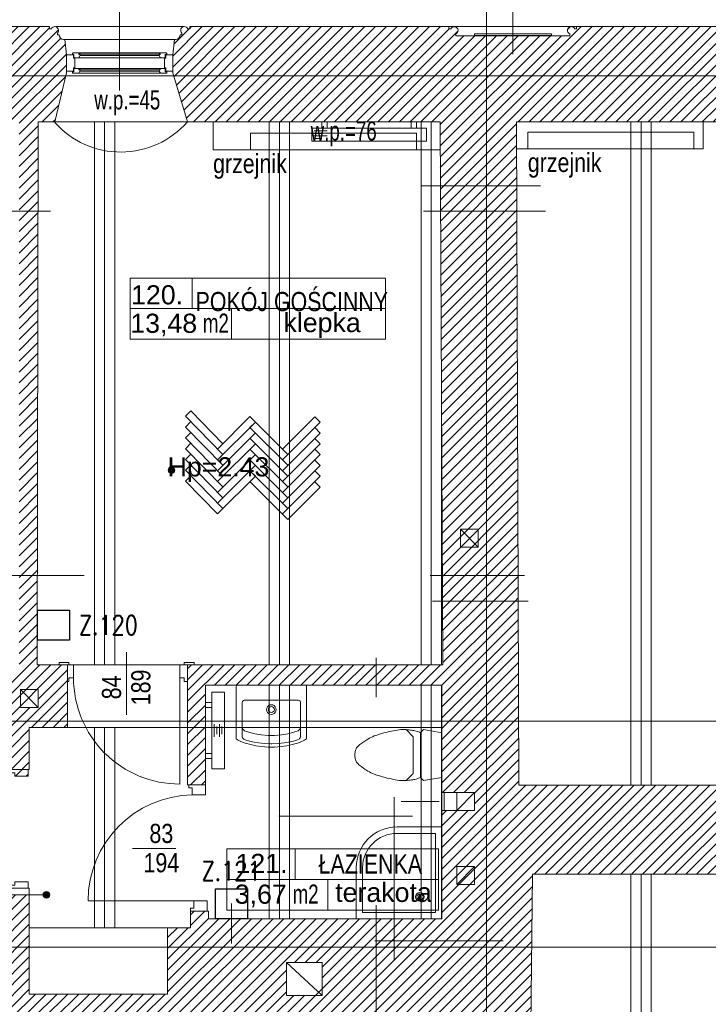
# Model space of a CAD drawing. Header units: millimetres. Extents: x -573548 to 674770, y -184010 to -47794.
# Tile 27 of 181: x 91424 to 96822, y -150704 to -142981. Entities that reach past the tile are written whole.
import ezdxf
from ezdxf.enums import TextEntityAlignment as Align

# ---------------------------------------------------------------- set-up
doc = ezdxf.new("R2010")
doc.units = ezdxf.units.MM
for name, color, linetype, lineweight in [('A.05 RZUT 1 PIĘTRA_is$0$0_Nr_pióra__12', 8, 'Continuous', 9), ('A.05 RZUT 1 PIĘTRA_is$0$A-DRZWI_Nr_pióra__9', 8, 'Continuous', 9), ('A.05 RZUT 1 PIĘTRA_is$0$A-OKNA-OPIS_Nr_pióra__8', 8, 'Continuous', 9), ('A.05 RZUT 1 PIĘTRA_is$0$A-OPISY-2_Nr_pióra__2', 8, 'Continuous', 9), ('A.05 RZUT 1 PIĘTRA_is$0$A-OPISY-3_Nr_pióra__6', 8, 'Continuous', 9), ('A.05 RZUT 1 PIĘTRA_is$0$A-WIDOK_Nr_pióra__21', 8, 'Continuous', 9), ('A.05 RZUT 1 PIĘTRA_is$0$A-WIDOK_Nr_pióra__8', 8, 'Continuous', 9), ('A.05 RZUT 1 PIĘTRA_is$0$A-WYSOKOSCI_Nr_pióra__7', 8, 'Continuous', 9), ('A.05 RZUT 1 PIĘTRA_is$0$belki nad_Nr_pióra__1', 8, 'Continuous', 9), ('A.05 RZUT 1 PIĘTRA_is$0$CO TO JEST_Nr_pióra__1', 8, 'Continuous', 9), ('A.05 RZUT 1 PIĘTRA_is$0$detalokna_Nr_pióra__1', 8, 'Continuous', 9), ('A.05 RZUT 1 PIĘTRA_is$0$detalokna_Nr_pióra__41', 8, 'Continuous', 9), ('A.05 RZUT 1 PIĘTRA_is$0$DIM MALY_Nr_pióra__8', 8, 'Continuous', 9), ('A.05 RZUT 1 PIĘTRA_is$0$Drawing & Figure_Nr_pióra__18', 8, 'Continuous', 9), ('A.05 RZUT 1 PIĘTRA_is$0$DRZWI_Nr_pióra__251', 8, 'Continuous', 9), ('A.05 RZUT 1 PIĘTRA_is$0$DRZWI_Nr_pióra__41', 8, 'Continuous', 9), ('A.05 RZUT 1 PIĘTRA_is$0$linia nadproza_Nr_pióra__1', 8, 'Continuous', 9), ('A.05 RZUT 1 PIĘTRA_is$0$meble_Nr_pióra__9', 8, 'Continuous', 9), ('A.05 RZUT 1 PIĘTRA_is$0$Nowe_Annotation - Text_Nr_pióra__59', 8, 'Continuous', 9), ('A.05 RZUT 1 PIĘTRA_is$0$Nowe_GRZEJNIK_Nr_pióra__59', 8, 'Continuous', 9), ('A.05 RZUT 1 PIĘTRA_is$0$OKNO_DETAL_Nr_pióra__1', 8, 'Continuous', 9), ('A.05 RZUT 1 PIĘTRA_is$0$OKNO_DETAL_Nr_pióra__41', 8, 'Continuous', 9), ('A.05 RZUT 1 PIĘTRA_is$0$OKNO_DETAL_Nr_pióra__8', 8, 'Continuous', 9), ('A.05 RZUT 1 PIĘTRA_is$0$opisy inne_Nr_pióra__1', 8, 'Continuous', 9), ('A.05 RZUT 1 PIĘTRA_is$0$OSIE_Nr_pióra__1', 8, 'Continuous', 9), ('A.05 RZUT 1 PIĘTRA_is$0$PARAPET_Nr_pióra__7', 8, 'Continuous', 9), ('A.05 RZUT 1 PIĘTRA_is$0$POSADZKI_Nr_pióra__18', 8, 'Continuous', 9), ('A.05 RZUT 1 PIĘTRA_is$0$SCIANY_KONSTR_Nr_pióra__21', 8, 'Continuous', 9), ('A.05 RZUT 1 PIĘTRA_is$0$SCIANY_KONSTR_Nr_pióra__4', 8, 'Continuous', 9), ('A.05 RZUT 1 PIĘTRA_is$0$strop_Nr_pióra__8', 8, 'Continuous', 9), ('A.05 RZUT 1 PIĘTRA_is$0$Structural - Bearing_Nr_pióra__21', 8, 'Continuous', 9), ('A.05 RZUT 1 PIĘTRA_is$0$Structural - Grid', 8, 'Continuous', 9), ('A.05 RZUT 1 PIĘTRA_is$0$Structural - Grid_Nr_pióra__17', 8, 'Continuous', 9), ('A.05 RZUT 1 PIĘTRA_is$0$WIDOK_Nr_pióra__8', 8, 'Continuous', 9), ('A.05 RZUT 1 PIĘTRA_is$0$WYCIĄG_Nr_pióra__1', 8, 'Continuous', 9), ('A.05 RZUT 1 PIĘTRA_is$0$ściany_Nr_pióra__3', 8, 'Continuous', 9), ('BMS_URZĄDZENIA', 30, 'Continuous', 30), ('SAN_Grzejniki CO na rzucie', 7, 'Continuous', 13)]:
    doc.layers.add(name, color=color, linetype=linetype, lineweight=lineweight)
doc.styles.add('A.05 RZUT 1 PIĘTRA_is$0$STYL_AUTOMATYCZNY_1', font='arial.ttf')
doc.styles.add('A.05 RZUT 1 PIĘTRA_is$0$STYL_AUTOMATYCZNY_4', font='arial.ttf', dxfattribs={"width": 0.8})
doc.styles.add('A.05 RZUT 1 PIĘTRA_is$0$STYL_AUTOMATYCZNY_5', font='arial.ttf', dxfattribs={"width": 0.7})
doc.styles.add('A.05 RZUT 1 PIĘTRA_is$0$STYL_AUTOMATYCZNY_7', font='arial.ttf', dxfattribs={"width": 0.8})
doc.styles.add('SIMPLEX-10', font='simplex.shx', dxfattribs={"width": 0.8, "height": 10})
pattern_1 = [(45, (0, 0), (-42.426407, 42.426407), [])]

# ---------------------------------------------------------------- blocks, each defined once
blk = doc.blocks.new('A.05 RZUT 1 PIĘTRA_is$0$Standardowy znacznik osi')
at = {"layer": 'A.05 RZUT 1 PIĘTRA_is$0$Structural - Grid_Nr_pióra__17'}
blk.add_line((1000, 0), (17855.4, 0), dxfattribs=at)
at = {"layer": 'A.05 RZUT 1 PIĘTRA_is$0$Structural - Grid_Nr_pióra__17', "style": 'A.05 RZUT 1 PIĘTRA_is$0$STYL_AUTOMATYCZNY_1'}
for tag, p in [('AC_MarkerText_1_0', (5, -80)), ('AC_MarkerText_1_1', (19360.4, -80))]:
    blk.add_attdef(tag, text='', height=350, rotation=270, dxfattribs=at).set_placement(p, align=Align.TOP_CENTER)
blk = doc.blocks.new('A.05 RZUT 1 PIĘTRA_is$0$Standardowy znacznik osi_3')
at = {"layer": 'A.05 RZUT 1 PIĘTRA_is$0$Structural - Grid_Nr_pióra__17'}
blk.add_line((2962.2, 0), (40906.6, 0), dxfattribs=at)
at = {"layer": 'A.05 RZUT 1 PIĘTRA_is$0$Structural - Grid_Nr_pióra__17', "style": 'A.05 RZUT 1 PIĘTRA_is$0$STYL_AUTOMATYCZNY_1'}
for tag, p in [('AC_MarkerText_1_0', (-250, -335)), ('AC_MarkerText_1_1', (44118.7, -335))]:
    blk.add_attdef(tag, text='', height=350, rotation=180, dxfattribs=at).set_placement(p, align=Align.TOP_CENTER)
blk = doc.blocks.new('A.05 RZUT 1 PIĘTRA_is$0$Standardowy znacznik osi_4')
at = {"layer": 'A.05 RZUT 1 PIĘTRA_is$0$Structural - Grid_Nr_pióra__17'}
blk.add_line((1000, 0), (42868.7, 0), dxfattribs=at)
at = {"layer": 'A.05 RZUT 1 PIĘTRA_is$0$Structural - Grid_Nr_pióra__17', "style": 'A.05 RZUT 1 PIĘTRA_is$0$STYL_AUTOMATYCZNY_1'}
for tag, p in [('AC_MarkerText_1_0', (-250, -335)), ('AC_MarkerText_1_1', (44118.7, -335))]:
    blk.add_attdef(tag, text='', height=350, rotation=180, dxfattribs=at).set_placement(p, align=Align.TOP_CENTER)
blk = doc.blocks.new('A.05 RZUT 1 PIĘTRA_is')
at = {"layer": 'A.05 RZUT 1 PIĘTRA_is$0$A-OPISY-3_Nr_pióra__6'}
blk.add_hatch(color=256, dxfattribs=at).paths.add_polyline_path([(91944.7, -99845, 1), (91891.3, -99845, 1)])
at = {"layer": 'A.05 RZUT 1 PIĘTRA_is$0$A-WYSOKOSCI_Nr_pióra__7'}
blk.add_hatch(color=256, dxfattribs=at).paths.add_polyline_path([(92925.1, -96512.7, 1), (92871.7, -96512.7, 1)])
at = {"layer": 'A.05 RZUT 1 PIĘTRA_is$0$Drawing & Figure_Nr_pióra__18'}
h = blk.add_hatch(dxfattribs=at)
h.set_pattern_fill('Common_Brick_0001', color=256, style=0, pattern_type=2)
h.set_pattern_definition(pattern_1)
h.paths.add_polyline_path([(87547.3, -93779), (87547.3, -93919), (87823.3, -93919), (88273.3, -93862.9), (88273.3, -93782.9), (91703.3, -93782.9), (91703.3, -94482.9), (91703.3, -97341), (91703.3, -98112.9), (91554.1, -98112.9), (91554.1, -98242.8), (91554.1, -98502.9), (91644.1, -98502.9), (91644.1, -98860.5), (91644.1, -98887.1), (91671.2, -98887.1), (91671.2, -98912.9), (91774.1, -98912.9), (91774.2, -98862.9), (91784.1, -98862.9), (91784.1, -98532.9), (92084.1, -98532.9), (92084.1, -98041), (92084.1, -98041), (92016.7, -98041), (91846.8, -98041), (91847.8, -97341), (91852.2, -94482.9), (91853.3, -93781.9), (91983.5, -93781.9), (92075.1, -93397.8), (92075.1, -93255.2), (92061.8, -93135.2), (92052.3, -93135.2, -0.383982), (92016.8, -93099.9), (92004.4, -93099.9), (92004.4, -93084.9, 1.205804), (91956.6, -93052.7), (91941.8, -93052.7), (91941.8, -93035.2), (91859.2, -93035.2), (90033.3, -93035.2), (89950.7, -93035.2), (89950.7, -93052.7), (89935.9, -93052.7, 0.263086), (89912.9, -93035.2), (89905, -93035.2, 0.761796), (89897.5, -93091.3), (89897.5, -93106.1), (89450.7, -93106.1), (89003.9, -93106.1), (89003.9, -93091.3, 0.761796), (88996.4, -93035.2), (88988.4, -93035.2, 0.263086), (88965.5, -93052.7), (88950.7, -93052.7), (88950.7, -93035.2), (87547.3, -93035.2), (87547.3, -93661)])
h.paths.add_polyline_path([(91854.1, -98374.7), (91714.1, -98374.7), (91714.1, -98365.3), (91847.9, -98234.7), (91854.1, -98234.7)], flags=0)
h = blk.add_hatch(dxfattribs=at)
h.set_pattern_fill('Common_Brick_0001', color=256, style=0, pattern_type=2)
h.set_pattern_definition(pattern_1)
h.paths.add_polyline_path([(92921.6, -93135.2), (92908.2, -93255.2), (92908.2, -93385.2), (92908.2, -93397.8), (93023.3, -93781.9), (95003.3, -93781.9), (95006, -94282.9), (95007.1, -94482.9), (95022.7, -97341), (95023.8, -97541), (95616.6, -97541), (95615.9, -97341), (95604.9, -94482.9), (95604.1, -94282.9), (95602.2, -93782.9), (98123.3, -93782.9), (98249.4, -93395.1), (98239.4, -93394.6), (98239.4, -93255.2), (98226, -93135.2), (98216.5, -93135.2, -0.383982), (98181, -93099.9), (98168.7, -93099.9), (98168.7, -93084.9, 1.205804), (98120.8, -93052.7), (98106, -93052.7), (98106, -93035.2), (98023.4, -93035.2), (98003.4, -93035.2), (96156.2, -93035.2), (96073.5, -93035.2), (96073.5, -93052.7), (96058.8, -93052.7, 0.263086), (96035.8, -93035.2), (96027.8, -93035.2, 0.761796), (96020.3, -93091.3), (96020.3, -93106.1), (95573.5, -93106.1), (95126.7, -93106.1), (95126.7, -93091.3, 0.761796), (95119.2, -93035.2), (95111.3, -93035.2, 0.263086), (95088.3, -93052.7), (95073.5, -93052.7), (95073.5, -93035.2), (94991.1, -93035.2), (93124.2, -93035.2), (93041.6, -93035.2), (93041.6, -93052.7), (93026.8, -93052.7, 1.205804), (92978.9, -93084.9), (92978.9, -93099.9), (92966.6, -93099.9, -0.383982), (92931.1, -93135.2)])
h = blk.add_hatch(dxfattribs=at)
h.set_pattern_fill('Common_Brick_0001', color=256, style=0, pattern_type=2)
h.set_pattern_definition(pattern_1)
h.paths.add_polyline_path([(89654.6, -100102.9), (89694.3, -101162.9), (90244.3, -101151.9), (90244.3, -101152.9), (90264.3, -101152.9), (90264.3, -100832.9), (90764.3, -100826.6), (90823.3, -100825.8), (90823.3, -100825.3), (90903.3, -100824.3), (90903.3, -100824.8), (90983.3, -100823.8), (93664.1, -100790.2), (93744.1, -100789.2), (93824.1, -100788.2), (94503.3, -100779.6), (94854.3, -100775.2), (94934.3, -100774.2), (95014.3, -100773.2), (95044.3, -100772.9), (95044.3, -101287.2), (95044.3, -104162.2), (95044.3, -104362.2), (95044.3, -104732.9), (93158.2, -104732.9), (93068.8, -105120.5), (93068.8, -105263.1), (93082.2, -105383.1), (93091.7, -105383.1, -0.383982), (93127.2, -105418.4), (93139.5, -105418.4), (93139.5, -105433.4, 1.205804), (93187.4, -105465.6), (93202.1, -105465.6), (93202.1, -105483.1), (93284.8, -105483.1), (95122.5, -105483.1), (95163.8, -105483.1), (95163.8, -105465.6), (95178.6, -105465.6, 0.263086), (95201.5, -105483.1), (95209.5, -105483.1, 0.761796), (95217, -105427), (95217, -105412.2), (95663.8, -105412.2), (96110.6, -105412.2), (96110.6, -105427, 0.761796), (96118.1, -105483.1), (96126, -105483.1, 0.263086), (96149, -105465.6), (96163.8, -105465.6), (96163.8, -105483.1), (96246.4, -105483.1), (98021.7, -105483.1), (98037.6, -105483.1), (98037.6, -105465.6), (98052.4, -105465.6, 1.205804), (98100.2, -105433.4), (98100.2, -105418.4), (98112.6, -105418.4, -0.383982), (98148.1, -105383.1), (98157.6, -105383.1), (98170.9, -105263.1), (98170.9, -105130.5), (98077.5, -104882.9), (97788, -104882.9), (95677.5, -104882.9), (95679.6, -104662.9), (95682.5, -104362.2), (95684.4, -104162.2), (95712.1, -101287.2), (95727.5, -99682.9), (98025, -99682.9), (98094.2, -99114.5), (98094.2, -98984.5), (95622.2, -98984.5), (95616.6, -97541), (95023.8, -97541), (95026.5, -98041.5), (94503.3, -98041.4), (93024.1, -98041), (93024.1, -98041), (93024.1, -98532.9), (93024.1, -98981.5), (93034.1, -98981.5), (93164.1, -98981.5), (93164.1, -98532.9), (93164.1, -98201.5), (94503.3, -98201.5), (95016.5, -98201.5), (95016.5, -99042.9), (95036.5, -99042.9), (95274.5, -99042.9), (95274.5, -99182.9), (95016.5, -99182.9), (95016.5, -100032.8), (94642.7, -100032.8), (94503.3, -100032.8), (94346.5, -100032.8), (93368.8, -100032.8), (93187.6, -100032.8), (93187.6, -99972.8), (93047.6, -99972.8), (93047.6, -100102.8), (92867.6, -100102.8), (92867.6, -100591.8), (92867.6, -100622.8), (91784.1, -100622.8), (91784.1, -99845), (91644.1, -99845), (91644.1, -100102.9), (90903.3, -100102.9), (90764.3, -100102.9)])
h.paths.add_polyline_path([(94000.4, -100634.4), (93799.7, -100634.4), (93799.7, -100374.4), (94079.7, -100374.4), (94079.7, -100565.3)], flags=0)
at = {"layer": 'A.05 RZUT 1 PIĘTRA_is$0$0_Nr_pióra__12'}
for p, q in [((94642.7, -100355.7), (94642.7, -99078.9)), ((94786.4, -99228.9), (93740.8, -99228.9)), ((95499.1, -100205.6), (94492.7, -100205.7))]:
    blk.add_line(p, q, dxfattribs=at)
at = {"layer": 'A.05 RZUT 1 PIĘTRA_is$0$A-DRZWI_Nr_pióra__9'}
for p, q in [((92546.7, -97942.8), (92546.7, -98433.7)), ((92932.4, -99482), (92593.2, -99482))]:
    blk.add_line(p, q, dxfattribs=at)
for points in [[(92963, -98144), (92963, -98976.4, -0.414214), (92130.5, -98144)], [(93074.7, -99892.8), (92244.7, -99892.8, -0.410695), (93061.2, -99061.5)]]:
    blk.add_lwpolyline(points, format="xyb", dxfattribs=at)
at = {"layer": 'A.05 RZUT 1 PIĘTRA_is$0$A-OKNA-OPIS_Nr_pióra__8'}
blk.add_line((92491.7, -93536.8), (92491.7, -92593.2), dxfattribs=at)
at = {"layer": 'A.05 RZUT 1 PIĘTRA_is$0$A-OPISY-3_Nr_pióra__6'}
for p, q in [((93060.5, -95006.9), (93060.5, -95246.9)), ((92575.3, -95246.9), (94575.3, -95246.9)), ((93368.3, -95246.9), (93368.3, -95486.9)), ((93868.1, -99484.9), (93868.1, -99725)), ((93332, -99724.9), (94990, -99724.9)), ((94124.9, -99725), (94124.9, -99964.9)), ((90564.3, -99845), (91918, -99845))]:
    blk.add_line(p, q, dxfattribs=at)
for points in [[(92575.3, -95486.9), (92575.3, -95006.9), (94575.3, -95006.9), (94575.3, -95486.9)], [(93332, -99964.9), (93332, -99484.9), (94990, -99484.9), (94990, -99964.9)]]:
    blk.add_lwpolyline(points, close=True, dxfattribs=at)
blk.add_circle((91918, -99845), 26.7, dxfattribs=at)
at = {"layer": 'A.05 RZUT 1 PIĘTRA_is$0$A-WIDOK_Nr_pióra__21'}
for p, q in [((91714.1, -98234.7), (91854.1, -98234.7)), ((91714.1, -98374.7), (91714.1, -98234.7)), ((91854.1, -98374.7), (91854.1, -98234.7)), ((91714.1, -98374.7), (91854.1, -98374.7)), ((95134.5, -99763.2), (95134.5, -99623.2)), ((95274.5, -99623.2), (95134.5, -99623.2)), ((95274.5, -99763.2), (95274.5, -99623.2)), ((95274.5, -99763.2), (95134.5, -99763.2)), ((94079.7, -100374.4), (93799.7, -100374.4)), ((93799.7, -100374.4), (93799.7, -100634.4)), ((94079.7, -100634.4), (94079.7, -100374.4)), ((93799.7, -100634.4), (94079.7, -100634.4))]:
    blk.add_line(p, q, dxfattribs=at)
at = {"layer": 'A.05 RZUT 1 PIĘTRA_is$0$A-WIDOK_Nr_pióra__8'}
for p, q in [((95162.8, -96978), (95302.7, -97117.9)), ((91714.1, -98234.7), (91854.1, -98374.7)), ((95134.5, -99182.9), (95134.5, -99042.9)), ((95134.5, -99182.9), (95274.5, -99042.9)), ((95134.5, -99763.2), (95274.5, -99623.2)), ((93799.7, -100374.4), (94079.7, -100634.4))]:
    blk.add_line(p, q, dxfattribs=at)
at = {"layer": 'A.05 RZUT 1 PIĘTRA_is$0$A-WYSOKOSCI_Nr_pióra__7'}
blk.add_circle((92898.4, -96512.7), 26.7, dxfattribs=at)
at = {"layer": 'A.05 RZUT 1 PIĘTRA_is$0$belki nad_Nr_pióra__1'}
for p, q in [((92294.1, -93782.9), (92294.1, -98041)), ((92454.1, -93782.9), (92454.1, -98041)), ((93664.1, -93782.9), (93664.1, -98041.2)), ((93824.1, -93782.9), (93824.1, -98041.2)), ((94854.3, -98041.4), (94854.3, -93781.9)), ((96499.4, -93782.9), (96499.4, -98984.5)), ((96659.4, -93782.9), (96659.4, -98984.5)), ((95014.3, -98041.5), (95014.3, -96180.9)), ((93664.1, -98201.5), (93664.1, -100032.8)), ((93824.1, -98201.5), (93824.1, -100032.8)), ((94854.3, -98201.5), (94854.3, -100032.8)), ((92294.1, -98532.9), (92294.1, -100102.8)), ((92454.1, -98532.9), (92454.1, -100102.8)), ((96499.4, -99682.9), (96499.4, -104882.9)), ((96659.4, -99682.9), (96659.4, -104882.9))]:
    blk.add_line(p, q, dxfattribs=at)
at = {"layer": 'A.05 RZUT 1 PIĘTRA_is$0$CO TO JEST_Nr_pióra__1'}
for p, q in [((93224.5, -93782.1), (93224.5, -94001.4)), ((97064.6, -93782.9), (97064.6, -93992.9)), ((95004.5, -94001.4), (93224.5, -94001.4)), ((97064.6, -93992.9), (95603, -93992.9))]:
    blk.add_line(p, q, dxfattribs=at)
at = {"layer": 'A.05 RZUT 1 PIĘTRA_is$0$detalokna_Nr_pióra__1'}
for p, q in [((92996.1, -93034.7), (91992, -93034.7)), ((92921.6, -93135.2), (92061.8, -93135.2))]:
    blk.add_line(p, q, dxfattribs=at)
at = {"layer": 'A.05 RZUT 1 PIĘTRA_is$0$detalokna_Nr_pióra__41'}
for points in [[(92139.7, -93282.2), (92139.7, -93359.2), (92139.7, -93282.2), (92129.7, -93282.2), (92129.7, -93255.2), (92075.1, -93255.2), (92075.1, -93385.2), (92129.7, -93385.2), (92129.7, -93359.2), (92139.7, -93359.2)], [(92843.7, -93282.2), (92843.7, -93359.2), (92843.7, -93282.2), (92853.7, -93282.2), (92853.7, -93255.2), (92908.2, -93255.2), (92908.2, -93385.2), (92853.7, -93385.2), (92853.7, -93359.2), (92843.7, -93359.2)]]:
    blk.add_lwpolyline(points, dxfattribs=at)
at = {"layer": 'A.05 RZUT 1 PIĘTRA_is$0$DIM MALY_Nr_pióra__8'}
for p, q in [((94856.4, -94282.9), (95789.6, -94282.9)), ((91603.1, -94482.9), (91949.5, -94482.9)), ((94873.5, -94482.9), (95829.5, -94482.9)), ((90216, -97341), (92213.6, -97341)), ((94926.8, -97341), (95664.9, -97341)), ((94944.7, -97541), (95694.2, -97541)), ((94503.3, -97985.1), (94503.3, -98294.4)), ((93368.8, -99913.6), (93368.8, -100226.8)), ((94503.3, -99927.2), (94503.3, -100999.5))]:
    blk.add_line(p, q, dxfattribs=at)
at = {"layer": 'A.05 RZUT 1 PIĘTRA_is$0$DRZWI_Nr_pióra__251'}
for p, q in [((92094.8, -98041), (92046.5, -98041)), ((92998.7, -98041), (93047, -98041))]:
    blk.add_line(p, q, dxfattribs=at)
at = {"layer": 'A.05 RZUT 1 PIĘTRA_is$0$DRZWI_Nr_pióra__41'}
for points in [[(92094.8, -98022.2), (92020.7, -98022.2, 0.414334), (92016.7, -98026.2), (92016.7, -98041)], [(92998.7, -98022.2), (93072.8, -98022.2, -0.414334), (93076.8, -98026.2), (93076.8, -98041)]]:
    blk.add_lwpolyline(points, format="xyb", dxfattribs=at)
for points in [[(92084.1, -98171), (92094.8, -98171), (92094.8, -98144), (92130.5, -98144), (92130.5, -98041), (92094.8, -98041), (92094.8, -98022.2)], [(93024.1, -98171), (92998.7, -98171), (92998.7, -98144), (92963, -98144), (92963, -98041), (92998.7, -98041), (92998.7, -98022.2)], [(91644.1, -98860.5), (91644.1, -98887.1), (91671.2, -98887.1), (91671.2, -98912.9), (91774.1, -98912.9), (91774.2, -98862.9)], [(93034.1, -98979.2), (93034.1, -99005.8), (93061.2, -99005.8), (93061.2, -99061.5), (93164.1, -99061.5), (93164.1, -98981.5)], [(91644.1, -99795.2), (91644.1, -99768.6), (91671.2, -99768.6), (91671.2, -99742.9), (91774.1, -99742.9), (91774.2, -99792.9)], [(93047.6, -99975.1), (93047.6, -99948.5), (93074.7, -99948.5), (93074.7, -99892.8), (93177.6, -99892.8), (93177.7, -99972.8)]]:
    blk.add_lwpolyline(points, dxfattribs=at)
at = {"layer": 'A.05 RZUT 1 PIĘTRA_is$0$linia nadproza_Nr_pióra__1'}
for p, q in [((92096.7, -98041), (92996.7, -98041)), ((92084.1, -98532.9), (95016.5, -98532.9)), ((92867.6, -100102.8), (91784.1, -100102.8))]:
    blk.add_line(p, q, dxfattribs=at)
at = {"layer": 'A.05 RZUT 1 PIĘTRA_is$0$meble_Nr_pióra__9'}
for p, q in [((93453.8, -98330.7), (93452, -98336)), ((93452, -98336), (93452, -98599.6)), ((93456.2, -98326.1), (93453.8, -98330.7)), ((93459.1, -98322.9), (93456.2, -98326.1)), ((93463.7, -98320.3), (93459.1, -98322.9)), ((93468.5, -98318.9), (93463.7, -98320.3)), ((93681.3, -98318.9), (93468.5, -98318.9)), ((93645, -98379.7), (93643.2, -98391.5)), ((93643.2, -98391.5), (93645, -98403.2)), ((93650.4, -98369.1), (93645, -98379.7)), ((93658.9, -98360.6), (93650.4, -98369.1)), ((93659.6, -98382.5), (93657.8, -98391.5)), ((93657.8, -98391.5), (93659.6, -98400.4)), ((93669.5, -98355.2), (93658.9, -98360.6)), ((93664.7, -98374.9), (93659.6, -98382.5)), ((93672.3, -98369.8), (93664.7, -98374.9)), ((93681.3, -98353.4), (93669.5, -98355.2)), ((93681.3, -98368), (93672.3, -98369.8)), ((93681.3, -98318.9), (93894, -98318.9)), ((93681.3, -98353.4), (93693, -98355.2)), ((93681.3, -98368), (93690.2, -98369.8)), ((93690.2, -98369.8), (93697.8, -98374.9)), ((93693, -98355.2), (93703.7, -98360.6)), ((93697.8, -98374.9), (93702.9, -98382.5)), ((93702.9, -98382.5), (93704.7, -98391.5)), ((93704.7, -98391.5), (93702.9, -98400.4)), ((93703.7, -98360.6), (93712.1, -98369.1)), ((93712.1, -98369.1), (93717.5, -98379.7)), ((93717.5, -98379.7), (93719.4, -98391.5)), ((93719.4, -98391.5), (93717.5, -98403.2)), ((93894, -98318.9), (93898.9, -98320.3)), ((93898.9, -98320.3), (93903.4, -98322.9)), ((93903.4, -98322.9), (93906.4, -98326.1)), ((93906.4, -98326.1), (93908.7, -98330.7)), ((93908.7, -98330.7), (93910.5, -98336)), ((93910.5, -98336), (93910.5, -98599.6)), ((93645, -98403.2), (93650.4, -98413.9)), ((93650.4, -98413.9), (93658.9, -98422.3)), ((93658.9, -98422.3), (93669.5, -98427.7)), ((93659.6, -98400.4), (93664.7, -98408)), ((93664.7, -98408), (93672.3, -98413.1)), ((93669.5, -98427.7), (93681.3, -98429.6)), ((93672.3, -98413.1), (93681.3, -98414.9)), ((93690.2, -98413.1), (93681.3, -98414.9)), ((93693, -98427.7), (93681.3, -98429.6)), ((93697.8, -98408), (93690.2, -98413.1)), ((93703.7, -98422.3), (93693, -98427.7)), ((93702.9, -98400.4), (93697.8, -98408)), ((93712.1, -98413.9), (93703.7, -98422.3)), ((93717.5, -98403.2), (93712.1, -98413.9)), ((93452, -98530.7), (93458.3, -98545.3)), ((93458.3, -98545.3), (93464, -98552)), ((93904.2, -98545.3), (93898.5, -98552)), ((93910.5, -98530.7), (93904.2, -98545.3)), ((93452, -98599.6), (93453.2, -98607.5)), ((93453.2, -98607.5), (93456.2, -98613.8)), ((93456.2, -98613.8), (93460.1, -98619.1)), ((93460.1, -98619.1), (93464.3, -98624.2)), ((93464, -98552), (93471.9, -98557.7)), ((93464.3, -98624.2), (93475.7, -98630.3)), ((93471.9, -98557.7), (93488.5, -98564.9)), ((93488.5, -98564.9), (93513.7, -98572.4)), ((93513.7, -98572.4), (93551.1, -98581.5)), ((93551.1, -98581.5), (93600.8, -98590.1)), ((93600.8, -98590.1), (93655.6, -98594.9)), ((93655.6, -98594.9), (93681.3, -98594.9)), ((93706.9, -98594.9), (93681.3, -98594.9)), ((93761.7, -98590.1), (93706.9, -98594.9)), ((93811.4, -98581.5), (93761.7, -98590.1)), ((93848.8, -98572.4), (93811.4, -98581.5)), ((93874, -98564.9), (93848.8, -98572.4)), ((93890.6, -98557.7), (93874, -98564.9)), ((93898.2, -98624.2), (93886.8, -98630.3)), ((93898.5, -98552), (93890.6, -98557.7)), ((93902.4, -98619.1), (93898.2, -98624.2)), ((93906.3, -98613.8), (93902.4, -98619.1)), ((93909.3, -98607.5), (93906.3, -98613.8)), ((93910.5, -98599.6), (93909.3, -98607.5)), ((94736.6, -98548.7), (94792.9, -98604.7)), ((94792.9, -98892.7), (94792.9, -98604.7)), ((94849, -98573.8), (94873, -98548.6)), ((94849, -98923.6), (94849, -98573.8)), ((94873, -98548.6), (95016.5, -98573.7)), ((95016.5, -98573.7), (95016.5, -98923.7)), ((93475.7, -98630.3), (93508.9, -98639.3)), ((93508.9, -98639.3), (93545.7, -98647.5)), ((93545.7, -98647.5), (93580.8, -98653.3)), ((93580.8, -98653.3), (93626.7, -98658.7)), ((93626.7, -98658.7), (93678.1, -98660.4)), ((93678.1, -98660.4), (93681.3, -98660.4)), ((93684.4, -98660.4), (93681.3, -98660.4)), ((93735.8, -98658.7), (93684.4, -98660.4)), ((93781.7, -98653.3), (93735.8, -98658.7)), ((93816.8, -98647.5), (93781.7, -98653.3)), ((93853.6, -98639.3), (93816.8, -98647.5)), ((93886.8, -98630.3), (93853.6, -98639.3)), ((94336.5, -98748.7), (94336.5, -98735.2)), ((94336.5, -98762.2), (94336.5, -98748.7)), ((94736.6, -98948.7), (94792.9, -98892.7)), ((94873, -98948.8), (94849, -98923.6)), ((95016.5, -98923.7), (94873, -98948.8))]:
    blk.add_line(p, q, dxfattribs=at)
blk.add_lwpolyline([(93681.3, -98686.5), (93705.9, -98686), (93758, -98682), (93803.6, -98675), (93843.3, -98666.6), (93886.2, -98654.5), (93920.3, -98642.9), (93941.5, -98632.8), (93956.3, -98622.3), (93956.3, -98210.6), (93955.6, -98205.6), (93953.8, -98202.8), (93950.7, -98201.5), (93681.3, -98201.5), (93411.9, -98201.5), (93408.7, -98202.8), (93406.9, -98205.6), (93406.3, -98210.6), (93406.3, -98622.3), (93421, -98632.8), (93442.2, -98642.9), (93476.3, -98654.5), (93519.2, -98666.6), (93558.9, -98675), (93604.5, -98682), (93656.7, -98686)], close=True, dxfattribs=at)
for points in [[(94346.5, -99632.8), (94346.5, -100032.8), (95016.5, -100032.8), (95016.5, -99312.8), (94666.5, -99312.8)], [(94396.5, -99632.8), (94396.5, -99982.8), (94966.5, -99982.8), (94966.5, -99362.8), (94666.5, -99362.8)]]:
    blk.add_lwpolyline(points, dxfattribs=at)
for radius in [34.1, 24.1]:
    blk.add_circle((94845.8, -99860.8), radius, dxfattribs=at)
for centre, radius, start, end in [((94881.4, -99332.5), 836.7, 122.02257, 127.29186), ((94911.1, -99505), 1001, 115.11828, 118.22769), ((94851.8, -99639.8), 1103.4, 104.57671, 109.34527), ((95459.5, -102443.4), 3971.4, 101.94521, 102.88309), ((94900.8, -100050), 1515.1, 97.71869, 100.00578), ((94716.4, -99006.8), 458.6, 87.60795, 92.39205), ((94621.8, -99727.9), 1184.8, 82.32942, 84.48851), ((94605.7, -99616.5), 1076.9, 78.74454, 80.68829), ((94740, -98807.6), 258.8, 68.55742, 72.93783), ((94768.7, -98721.7), 168.3, 61.49003, 66.96273), ((94464.2, -98758.2), 132.5, 150.27766, 156.48421), ((94487.9, -98804), 178, 129.59981, 141.22451), ((94485, -98750.4), 149.3, 162.42574, 174.14191), ((94535.9, -98736.4), 201, 187.368, 196.06435), ((94461.6, -98740.5), 129.6, 203.44703, 209.7911), ((94629.8, -98553.6), 376.7, 221.84501, 227.33066), ((94919.9, -98109.2), 904.4, 232.90538, 237.78019), ((94744.4, -98324.3), 629.7, 240.85529, 245.79873), ((94955.2, -97518.4), 1457.8, 251.23453, 254.84349), ((95238.8, -96056.6), 2944.9, 256.95343, 258.21826), ((94468.9, -97913.5), 1080.8, 288.72811, 289.77665), ((94704.8, -98643.5), 315, 294.31216, 297.23508), ((94798.3, -98105), 849.8, 259.09869, 263.17684), ((94716.4, -98454.1), 495, 267.78403, 272.21597), ((94589.9, -97493.3), 1462.7, 275.71663, 277.46544), ((94716.5, -98491.8), 456.3, 277.9894, 282.57778), ((94666.5, -99632.8), 320, 90, 180), ((94666.5, -99632.8), 270, 90, 180)]:
    blk.add_arc(centre, radius, start, end, dxfattribs=at)
at = {"layer": 'A.05 RZUT 1 PIĘTRA_is$0$Nowe_GRZEJNIK_Nr_pióra__59'}
for points in [[(93517.9, -94001.4), (94817.9, -94001.4), (94817.9, -93871.4), (93517.9, -93871.4)], [(95691.4, -93992.9), (96991.4, -93992.9), (96991.4, -93862.9), (95691.4, -93862.9)]]:
    blk.add_lwpolyline(points, close=True, dxfattribs=at)
at = {"layer": 'A.05 RZUT 1 PIĘTRA_is$0$OKNO_DETAL_Nr_pióra__1'}
for p, q in [((92811.5, -93278.5), (92171.9, -93278.5)), ((92810.7, -93240.5), (92172.7, -93240.5)), ((92801.7, -93262.4), (92181.7, -93262.4)), ((92810.7, -93363), (92172.7, -93363)), ((92811.5, -93401), (92171.9, -93401)), ((92801.7, -93384.9), (92181.7, -93384.9))]:
    blk.add_line(p, q, dxfattribs=at)
at = {"layer": 'A.05 RZUT 1 PIĘTRA_is$0$OKNO_DETAL_Nr_pióra__41'}
for p, q in [((92172.7, -93240.5), (92181.4, -93250.5)), ((92810.7, -93250.5), (92172.7, -93250.5)), ((92810.7, -93240.5), (92801.9, -93250.5)), ((92172.7, -93363), (92181.4, -93373)), ((92810.7, -93363), (92801.9, -93373)), ((92810.7, -93373), (92172.7, -93373))]:
    blk.add_line(p, q, dxfattribs=at)
for points in [[(92147.8, -93278.5), (92133.7, -93278.5), (92133.7, -93252.5), (92121.7, -93252.5), (92121.7, -93248.5, -0.414214), (92129.7, -93240.5), (92147.9, -93240.5), (92172.7, -93240.5), (92172.7, -93252.5), (92181.7, -93252.5), (92181.7, -93262.4), (92180.7, -93262.4), (92171.9, -93278.5)], [(92835.6, -93278.5), (92849.7, -93278.5), (92849.7, -93252.5), (92861.7, -93252.5), (92861.7, -93248.5, 0.414214), (92853.7, -93240.5), (92835.5, -93240.5), (92810.7, -93240.5), (92810.7, -93252.5), (92801.7, -93252.5), (92801.7, -93262.4), (92802.7, -93262.4), (92811.5, -93278.5)], [(92129.7, -93401, -0.414214), (92121.7, -93393), (92121.7, -93388.9), (92133.7, -93388.9), (92133.7, -93363), (92172.7, -93363), (92172.7, -93375), (92181.7, -93375), (92181.7, -93384.9), (92180.7, -93384.9), (92171.9, -93401)], [(92853.7, -93401, 0.414214), (92861.7, -93393), (92861.7, -93388.9), (92849.7, -93388.9), (92849.7, -93363), (92810.7, -93363), (92810.7, -93375), (92801.7, -93375), (92801.7, -93384.9), (92802.7, -93384.9), (92811.5, -93401)]]:
    blk.add_lwpolyline(points, format="xyb", close=True, dxfattribs=at)
at = {"layer": 'A.05 RZUT 1 PIĘTRA_is$0$OKNO_DETAL_Nr_pióra__8'}
for p, q in [((95573.5, -92889.6), (95573.5, -93251.5)), ((95073.5, -93035.2), (96073.5, -93035.2))]:
    blk.add_line(p, q, dxfattribs=at)
at = {"layer": 'A.05 RZUT 1 PIĘTRA_is$0$OSIE_Nr_pióra__1'}
for p, q in [((92374.1, -93782.9), (92374.1, -98041)), ((93744.1, -93782.9), (93744.1, -98041.2)), ((94934.3, -98041.5), (94934.3, -93781.9)), ((96579.4, -93782.9), (96579.4, -98984.5)), ((93744.1, -98201.5), (93744.1, -100032.8)), ((94934.3, -98201.5), (94934.3, -100032.8)), ((92374.1, -98532.9), (92374.1, -100102.8)), ((96579.4, -99682.9), (96579.4, -104882.9))]:
    blk.add_line(p, q, dxfattribs=at)
at = {"layer": 'A.05 RZUT 1 PIĘTRA_is$0$POSADZKI_Nr_pióra__18'}
for p, q in [((93007.5, -96090.7), (93050, -96048.3)), ((93301.1, -96306.1), (93050, -96048.3)), ((93301.1, -96390.9), (93007.5, -96090.7)), ((93007.5, -96175.6), (93050, -96133.1)), ((93258.6, -96348.5), (93513.2, -96093.9)), ((93258.6, -96433.3), (93555.6, -96136.4)), ((93810.2, -96390.9), (93513.2, -96093.9)), ((93513.2, -96178.8), (93555.6, -96136.4)), ((93767.8, -96348.5), (94021, -96095.3)), ((93767.8, -96433.3), (94063.4, -96137.7)), ((94063.4, -96137.7), (94021, -96095.3)), ((93301.1, -96475.8), (93007.5, -96175.6)), ((93007.5, -96260.4), (93050, -96218)), ((93258.6, -96518.2), (93555.6, -96221.2)), ((93810.2, -96475.8), (93513.2, -96178.8)), ((93767.8, -96518.2), (94063.4, -96222.6)), ((94063.4, -96222.6), (94021, -96180.1)), ((93301.1, -96560.6), (93007.5, -96260.4)), ((93007.5, -96345.3), (93050, -96302.8)), ((93258.6, -96603), (93555.6, -96306.1)), ((93810.2, -96560.6), (93513.2, -96263.6)), ((94063.4, -96307.4), (94021, -96265)), ((93301.1, -96645.5), (93007.5, -96345.3)), ((93810.2, -96645.5), (93513.2, -96348.5)), ((93767.8, -96603), (94063.4, -96307.4)), ((94063.4, -96392.3), (94021, -96349.9)), ((93007.5, -96430.1), (93050, -96387.7)), ((93301.1, -96730.3), (93007.5, -96430.1)), ((93258.6, -96687.9), (93555.6, -96390.9)), ((93810.2, -96730.3), (93513.2, -96433.3)), ((93767.8, -96687.9), (94063.4, -96392.3)), ((94063.4, -96477.1), (94021, -96434.7)), ((93007.5, -96515), (93050, -96472.5)), ((93301.1, -96815.2), (93007.5, -96515)), ((93258.6, -96772.8), (93555.6, -96475.8)), ((93810.2, -96815.2), (93513.2, -96518.2)), ((93555.6, -96560.6), (93513.2, -96518.2)), ((93767.8, -96772.8), (94063.4, -96477.1)), ((94063.4, -96562), (94021, -96519.6)), ((93007.5, -96599.8), (93050, -96557.4)), ((93258.6, -96857.6), (93007.5, -96599.8)), ((93258.6, -96857.6), (93555.6, -96560.6)), ((93810.2, -96900), (93513.2, -96603)), ((93767.8, -96857.6), (94063.4, -96562)), ((94063.4, -96646.8), (94021, -96604.4)), ((93810.2, -96900), (94063.4, -96646.8))]:
    blk.add_line(p, q, dxfattribs=at)
at = {"layer": 'A.05 RZUT 1 PIĘTRA_is$0$SCIANY_KONSTR_Nr_pióra__21'}
for p, q in [((95602.2, -93782.9), (95622.2, -98984.5)), ((98123.3, -93782.9), (95602.2, -93782.9)), ((92084.1, -98532.9), (92084.1, -98041)), ((98134, -98984.5), (95622.2, -98984.5)), ((95274.5, -99042.9), (95016.5, -99042.9)), ((95274.5, -99182.9), (95274.5, -99042.9)), ((95274.5, -99182.9), (95016.5, -99182.9)), ((95727.5, -99682.9), (95677.5, -104882.9)), ((98025, -99682.9), (95727.5, -99682.9))]:
    blk.add_line(p, q, dxfattribs=at)
blk.add_lwpolyline([(95162.7, -97118), (95302.7, -97118), (95302.7, -96978), (95162.7, -96978)], close=True, dxfattribs=at)
at = {"layer": 'A.05 RZUT 1 PIĘTRA_is$0$SCIANY_KONSTR_Nr_pióra__4'}
for p, q in [((95016.5, -98201.5), (95016.5, -99042.9)), ((95016.5, -99182.9), (95016.5, -100032.8))]:
    blk.add_line(p, q, dxfattribs=at)
at = {"layer": 'A.05 RZUT 1 PIĘTRA_is$0$strop_Nr_pióra__8'}
blk.add_arc((92501.1, -93325.4), 693.6, 221.72943, 318.83591, dxfattribs=at)
at = {"layer": 'A.05 RZUT 1 PIĘTRA_is$0$Structural - Bearing_Nr_pióra__21'}
for p, q in [((90033.3, -93035.2), (91859.2, -93035.2)), ((94991.1, -93035.2), (93041.6, -93035.2)), ((98003.4, -93035.2), (96087.6, -93035.2)), ((92075.1, -93397.8), (91983.5, -93781.9)), ((92908.2, -93397.8), (93023.3, -93781.9)), ((91853.3, -93781.9), (91846.8, -98041)), ((91983.5, -93781.9), (91853.3, -93781.9)), ((93023.3, -93781.9), (95003.3, -93781.9)), ((95003.3, -93781.9), (95026.5, -98041.5)), ((92084.1, -98041), (91846.8, -98041)), ((95026.5, -98041.5), (93024.1, -98041)), ((93024.1, -98981.5), (93024.1, -98041)), ((95016.5, -98201.5), (93164.1, -98201.5)), ((93164.1, -98201.5), (93164.1, -98981.5)), ((95014.3, -98201.5), (95014.3, -100032.8)), ((92084.1, -98532.9), (91784.1, -98532.9)), ((91784.1, -98532.9), (91784.1, -98862.9)), ((91784.1, -98862.9), (91644.1, -98862.9)), ((93164.1, -98981.5), (93024.1, -98981.5)), ((91784.1, -99792.9), (91644.1, -99792.9)), ((91784.1, -99792.9), (91784.1, -100622.8)), ((93187.6, -99972.8), (93047.6, -99972.8)), ((93047.6, -99972.8), (93047.6, -100102.8)), ((93187.6, -99972.8), (93187.6, -100032.8)), ((95016.5, -100032.8), (93187.6, -100032.8)), ((92867.6, -100102.8), (92867.6, -100622.8)), ((93047.6, -100102.8), (92867.6, -100102.8)), ((92867.6, -100622.8), (91784.1, -100622.8))]:
    blk.add_line(p, q, dxfattribs=at)
for points in [[(91859.2, -93035.2), (91941.8, -93035.2), (91941.8, -93052.7), (91956.6, -93052.7, -1.205804), (92004.4, -93084.9), (92004.4, -93099.9), (92016.8, -93099.9, 0.383982), (92052.3, -93135.2), (92061.8, -93135.2), (92075.1, -93255.2), (92075.1, -93397.8)], [(93124.2, -93035.2), (93041.6, -93035.2), (93041.6, -93052.7), (93026.8, -93052.7, 1.205804), (92978.9, -93084.9), (92978.9, -93099.9), (92966.6, -93099.9, -0.383982), (92931.1, -93135.2), (92921.6, -93135.2), (92908.2, -93255.2), (92908.2, -93397.8)], [(94990.9, -93035.2), (95073.5, -93035.2), (95073.5, -93052.7), (95088.3, -93052.7, -1.478383), (95126.7, -93091.3), (95126.7, -93106.1), (95573.5, -93106.1)], [(96156.2, -93035.2), (96073.5, -93035.2), (96073.5, -93052.7), (96058.8, -93052.7, 1.478383), (96020.3, -93091.3), (96020.3, -93106.1), (95573.5, -93106.1)]]:
    blk.add_lwpolyline(points, format="xyb", dxfattribs=at)
blk.add_lwpolyline([(95272.2, -93105.1), (95877, -93105.1), (95877, -93091.9), (95272.2, -93091.9)], close=True, dxfattribs=at)
at = {"layer": 'A.05 RZUT 1 PIĘTRA_is$0$WIDOK_Nr_pióra__8'}
blk.add_line((93023.3, -93781.9), (91983.5, -93781.9), dxfattribs=at)
at = {"layer": 'A.05 RZUT 1 PIĘTRA_is$0$WYCIĄG_Nr_pióra__1'}
blk.add_lwpolyline([(95016.5, -99182.9), (95036.5, -99182.9), (95036.5, -99042.9), (95016.5, -99042.9)], close=True, dxfattribs=at)
blk.add_lwpolyline([(94995.8, -99112.9), (94845.2, -99112.9), (94697.4, -99112.9)], dxfattribs=at)
at = {"layer": 'A.05 RZUT 1 PIĘTRA_is$0$ściany_Nr_pióra__3'}
blk.add_line((92075.1, -93391.6), (92075.1, -93385.2), dxfattribs=at)
at = {"layer": 'A.05 RZUT 1 PIĘTRA_is$0$Structural - Grid', "zscale": 1000}
for name, p, rotation in [('A.05 RZUT 1 PIĘTRA_is$0$Standardowy znacznik osi', (95367.3, -108395.1), 90), ('A.05 RZUT 1 PIĘTRA_is$0$Standardowy znacznik osi_3', (121686.6, -93420.2), 180), ('A.05 RZUT 1 PIĘTRA_is$0$Standardowy znacznik osi_4', (121683.4, -98482.5), 180), ('A.05 RZUT 1 PIĘTRA_is$0$Standardowy znacznik osi_3', (121683.4, -100254.9), 180)]:
    blk.add_blockref(name, p, dxfattribs=dict(at, rotation=rotation))
at = {"layer": 'A.05 RZUT 1 PIĘTRA_is$0$A-OPISY-2_Nr_pióra__2', "char_height": 150}
for s, insert, attachment_point, style in [('\\A1;{\\pql;\\fArial|b0|i0|c238|p0;\\W1.000000;120.}', (92581.6, -95215.5), 7, 'A.05 RZUT 1 PIĘTRA_is$0$STYL_AUTOMATYCZNY_1'), ('\\A1;{\\pql;\\fArial|b0|i0|c238|p0;\\W0.800000;POKÓJ GOŚCINNY}', (93086.8, -95268.4), 7, 'A.05 RZUT 1 PIĘTRA_is$0$STYL_AUTOMATYCZNY_4'), ('\\A1;{\\pqr;\\fArial|b0|i0|c238|p0;\\W0.700000;m2}', (93348, -95285.5), 3, 'A.05 RZUT 1 PIĘTRA_is$0$STYL_AUTOMATYCZNY_5'), ('\\A1;{\\pql;\\fArial|b0|i0|c238|p0;\\W1.000000;13,48}', (92575.3, -95464.6), 7, 'A.05 RZUT 1 PIĘTRA_is$0$STYL_AUTOMATYCZNY_1'), ('\\A1;{\\pql;\\fArial|b0|i0|c238|p0;\\W1.000000;klepka}', (93776.4, -95476.4), 7, 'A.05 RZUT 1 PIĘTRA_is$0$STYL_AUTOMATYCZNY_1'), ('\\A1;{\\pql;\\fArial|b0|i0|c238|p0;\\W1.000000;121.}', (93400, -99673.5), 7, 'A.05 RZUT 1 PIĘTRA_is$0$STYL_AUTOMATYCZNY_1'), ('\\A1;{\\pql;\\fArial|b0|i0|c238|p0;\\W0.800000;ŁAZIENKA}', (94051.6, -99677.8), 7, 'A.05 RZUT 1 PIĘTRA_is$0$STYL_AUTOMATYCZNY_4'), ('\\A1;{\\pqr;\\fArial|b0|i0|c238|p0;\\W0.700000;m2}', (94051.6, -99763.5), 3, 'A.05 RZUT 1 PIĘTRA_is$0$STYL_AUTOMATYCZNY_5'), ('\\A1;{\\pql;\\fArial|b0|i0|c238|p0;\\W1.000000;terakota}', (94181.5, -99902.8), 7, 'A.05 RZUT 1 PIĘTRA_is$0$STYL_AUTOMATYCZNY_1'), ('\\A1;{\\pql;\\fArial|b0|i0|c238|p0;\\W1.000000;3,67}', (93393.8, -99942.6), 7, 'A.05 RZUT 1 PIĘTRA_is$0$STYL_AUTOMATYCZNY_1')]:
    blk.add_mtext(s, dxfattribs=dict(at, insert=insert, attachment_point=attachment_point, style=style))
at = {"layer": 'A.05 RZUT 1 PIĘTRA_is$0$A-WYSOKOSCI_Nr_pióra__7', "insert": (93266.7, -96510.4), "char_height": 150, "attachment_point": 5, "style": 'A.05 RZUT 1 PIĘTRA_is$0$STYL_AUTOMATYCZNY_1'}
blk.add_mtext('\\A1;{\\pqc;\\fArial|b0|i0|c238|p0;\\W1.000000;Hp=2.43}', dxfattribs=at)
at = {"layer": 'A.05 RZUT 1 PIĘTRA_is$0$Nowe_Annotation - Text_Nr_pióra__59', "char_height": 150, "attachment_point": 7, "style": 'A.05 RZUT 1 PIĘTRA_is$0$STYL_AUTOMATYCZNY_7'}
for insert in [(93224.5, -94229), (95691.4, -94220.4)]:
    blk.add_mtext('\\A1;{\\pql;\\fArial|b0|i0|c238|p0;\\W0.800000;grzejnik }', dxfattribs=dict(at, insert=insert))
at = {"layer": 'A.05 RZUT 1 PIĘTRA_is$0$opisy inne_Nr_pióra__1', "char_height": 150, "attachment_point": 5, "rotation": 90, "style": 'A.05 RZUT 1 PIĘTRA_is$0$STYL_AUTOMATYCZNY_4'}
for s, insert in [('\\A1;{\\pqc;\\fArial|b0|i0|c238|p0;\\W0.800000;84}', (92429, -98217.9)), ('\\A1;{\\pqc;\\fArial|b0|i0|c238|p0;\\W0.800000;189}', (92658.8, -98217.9))]:
    blk.add_mtext(s, dxfattribs=dict(at, insert=insert))
at = {"layer": 'A.05 RZUT 1 PIĘTRA_is$0$opisy inne_Nr_pióra__1', "char_height": 150, "attachment_point": 5, "style": 'A.05 RZUT 1 PIĘTRA_is$0$STYL_AUTOMATYCZNY_4'}
for s, insert in [('\\A1;{\\pqc;\\fArial|b0|i0|c238|p0;\\W0.800000;83}', (92819, -99364.3)), ('\\A1;{\\pqc;\\fArial|b0|i0|c238|p0;\\W0.800000;194}', (92819, -99594.1))]:
    blk.add_mtext(s, dxfattribs=dict(at, insert=insert))
at = {"layer": 'A.05 RZUT 1 PIĘTRA_is$0$PARAPET_Nr_pióra__7', "char_height": 150, "style": 'A.05 RZUT 1 PIĘTRA_is$0$STYL_AUTOMATYCZNY_5'}
for s, insert, attachment_point in [('\\A1;{\\pqc;\\fArial|b0|i0|c238|p0;\\W0.700000;w.p.=45}', (92551.7, -93632.2), 5), ('\\A1;{\\pql;\\fArial|b0|i0|c238|p0;\\W0.700000;w.p.=76}', (93989.3, -93973.6), 7)]:
    blk.add_mtext(s, dxfattribs=dict(at, insert=insert, attachment_point=attachment_point))

msp = doc.modelspace()

# ---------------------------------------------------------------- linework, layer by layer
at = {"layer": 'BMS_URZĄDZENIA'}
for points in [[(91562.893, -147612.351), (91814.157, -147612.351), (91814.157, -147847.265), (91562.893, -147847.265)], [(92958.806, -149797.897), (93210.071, -149797.897), (93210.071, -150032.812), (92958.806, -150032.812)]]:
    msp.add_lwpolyline(points, close=True, dxfattribs=at)
at = {"layer": 'SAN_Grzejniki CO na rzucie', "color": 150}
for p, q in [((93733.553, -143852.385), (93833.553, -143852.385)), ((93733.553, -143872.385), (93793.553, -143872.385)), ((93733.553, -143892.385), (93833.553, -143892.385)), ((93733.553, -143912.385), (93793.553, -143912.385)), ((92949.792, -148605.354), (92949.792, -148505.354)), ((92989.792, -148605.354), (92989.792, -148505.354)), ((92969.792, -148585.354), (92969.792, -148525.354)), ((93009.792, -148585.354), (93009.792, -148525.354))]:
    msp.add_line(p, q, dxfattribs=at)
for points in [[(93793.553, -143832.385), (93793.553, -143782.385), (93833.553, -143782.385), (93833.553, -143832.385)], [(94493.553, -143832.385), (94493.553, -143782.385), (94533.553, -143782.385), (94533.553, -143832.385)], [(93713.553, -143932.385), (94613.553, -143932.385), (94613.553, -143832.385), (93713.553, -143832.385), (93713.553, -143932.385)], [(93029.792, -148855.354), (93029.792, -148255.354), (92929.792, -148255.354), (92929.792, -148855.354), (93029.792, -148855.354)], [(92929.792, -148375.354), (92879.792, -148375.354), (92879.792, -148335.354), (92929.792, -148335.354)], [(92929.792, -148775.354), (92879.792, -148775.354), (92879.792, -148735.354), (92929.792, -148735.354)]]:
    msp.add_lwpolyline(points, dxfattribs=at)

# ---------------------------------------------------------------- block references
at = {"color": 150}
msp.add_blockref('A.05 RZUT 1 PIĘTRA_is', (-284.351, -50000), dxfattribs=at)

# ---------------------------------------------------------------- texts
at = {"layer": 'BMS_URZĄDZENIA', "lineweight": 30, "char_height": 150, "width": 609.56559, "style": 'SIMPLEX-10'}
for s, insert, attachment_point in [('Z.120', (91888.197, -147729.995), 4), ('Z.121', (93080.944, -149657.472), 5)]:
    msp.add_mtext(s, dxfattribs=dict(at, insert=insert, attachment_point=attachment_point))

doc.saveas('drawing.dxf')
